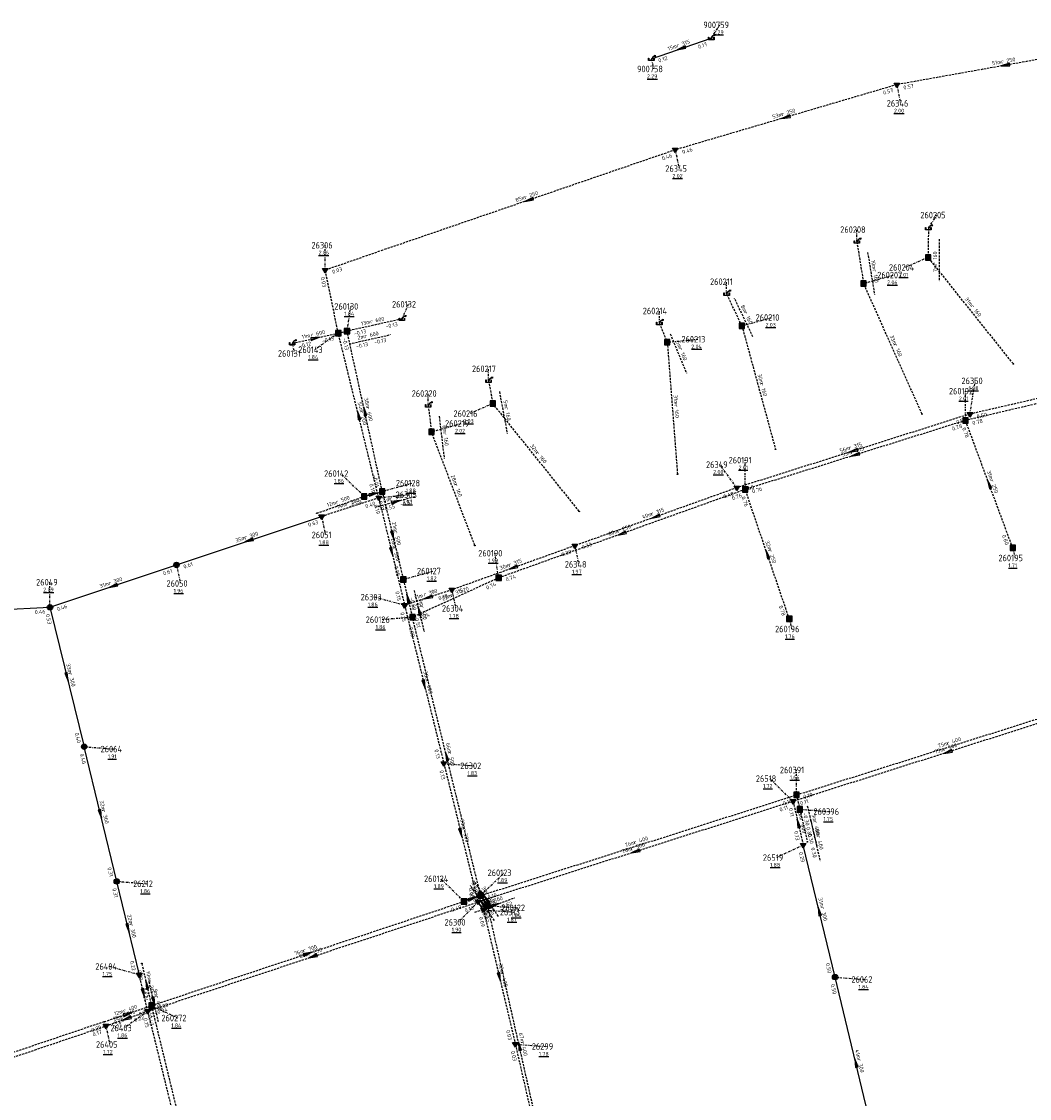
# Model space of a CAD drawing. Extents: x 188323 to 208361, y 565368 to 574910.
# Tile 186 of 256: x 202845 to 203078, y 570376 to 570625. Entities that reach past the tile are written whole.
import ezdxf

# ---------------------------------------------------------------- set-up
doc = ezdxf.new("R2010")
doc.units = 0
doc.linetypes.add('DASHDOT', pattern=[1, 0.5, -0.25, 0, -0.25])
doc.linetypes.add('DASHED', pattern=[0.75, 0.5, -0.25])
doc.layers.get('0').update_dxf_attribs({"linetype": 'CONTINUOUS'})
for name, color, linetype in [('RIO-AFM', 7, 'CONTINUOUS'), ('RIO-BOK', 7, 'CONTINUOUS'), ('RIO-DET', 7, 'CONTINUOUS'), ('RIO-KNP', 7, 'CONTINUOUS'), ('RIO-KNR', 7, 'CONTINUOUS'), ('RIO-LAG', 7, 'CONTINUOUS'), ('RIO-LAG_0B', 7, 'CONTINUOUS'), ('RIO-LAG_1B', 7, 'DASHED'), ('RIO-LAG_2B', 7, 'DASHED'), ('RIO-LEN', 7, 'CONTINUOUS'), ('RIO-MVD', 1, 'CONTINUOUS'), ('RIO-VRB', 6, 'DASHDOT'), ('RIO-VRH', 7, 'CONTINUOUS')]:
    doc.layers.add(name, color=color, linetype=linetype)
doc.styles.add('RIO-TXT', font='isocp.shx')

# ---------------------------------------------------------------- blocks, each defined once
blk = doc.blocks.new('L_VHR')
blk.add_lwpolyline([(-0.5, 0), (0.5, 0), (-0.5, 0.15), (-0.5, -0.15), (0.5, 0)])
blk = doc.blocks.new('K_IPR')
blk.add_lwpolyline([(-0.5, -0.5), (0.5, -0.5), (0.5, 0.5), (-0.5, 0.5)], close=True)
blk.add_solid([(-0.5, 0.5), (0.5, 0.5), (-0.5, -0.5), (0.5, -0.5)])
at = {"style": 'RIO-TXT', "flags": 1}
blk.add_attdef('KNOOPNAAM', (2, 2), '', height=1, dxfattribs=at)
blk = doc.blocks.new('K_FIC')
blk.add_circle((0, 0), 0.0625)
at = {"style": 'RIO-TXT', "flags": 1}
blk.add_attdef('KNOOPNAAM', (2, 2), '', height=1, dxfattribs=at)
blk = doc.blocks.new('K_UTB')
blk.add_lwpolyline([(0.5, 0.15), (0.5, -0.3), (-0.5, -0.3), (-0.5, 0.15), (-0.45, 0.15), (-0.45, -0.25), (0, -0.25), (0.45, -0.25), (0.45, 0.15)], close=True)
blk.add_lwpolyline([(0.85, 0.6), (0.55, 0.65), (0.614828, 0.459583), (0.850842, 0.598937)])
blk.add_arc((0.85, -0.25), 0.85, 90, 180)
at = {"style": 'RIO-TXT', "flags": 1}
blk.add_attdef('KNOOPNAAM', (2, 2), '', height=1, dxfattribs=at)
blk = doc.blocks.new('K_IPG')
blk.add_circle((0, 0), 0.5)
for points in [[(0, 0), (-0.5, 0), (-0.433013, 0.25)], [(0, 0), (-0.433013, -0.25), (-0.5, 0)], [(0, 0), (-0.433013, 0.25), (-0.25, 0.433013)], [(0, 0), (-0.25, -0.433013), (-0.433013, -0.25)], [(0, 0), (-0.25, 0.433013), (0, 0.5)], [(0, 0), (0, -0.5), (-0.25, -0.433013)], [(0, 0), (0, 0.5), (0.25, 0.433013)], [(0, 0), (0.25, 0.433013), (0.433013, 0.25)], [(0, 0), (0.433013, 0.25), (0.5, 0)], [(0, 0), (0.5, 0), (0.433013, -0.25)], [(0, 0), (0.433013, -0.25), (0.25, -0.433013)], [(0, 0), (0.25, -0.433013), (0, -0.5)]]:
    blk.add_solid(points)
at = {"style": 'RIO-TXT', "flags": 1}
blk.add_attdef('KNOOPNAAM', (2, 2), '', height=1, dxfattribs=at)
blk = doc.blocks.new('K_IPD')
blk.add_lwpolyline([(-0.496027, 0.307994), (0.503973, 0.307994), (0.003973, -0.558031)], close=True)
blk.add_solid([(-0.496027, 0.307994), (0.503973, 0.307994), (0.003973, -0.558031)])
at = {"style": 'RIO-TXT', "flags": 1}
blk.add_attdef('KNOOPNAAM', (2, 2), '', height=1, dxfattribs=at)
blk = doc.blocks.new('340_02______260122____260123_')
at = {"layer": 'RIO-LAG_1B'}
blk.add_line((0, 0), (-5.579, 8.083), dxfattribs=at)
at = {"layer": 'RIO-VRH', "xscale": 2, "yscale": 2, "zscale": 2, "rotation": 124.5979}
blk.add_blockref('L_VHR', (-2.7895, 4.0415), dxfattribs=at)
at = {"layer": 'RIO-AFM', "style": 'RIO-TXT'}
blk.add_text('r 400', height=0.9, rotation=304.5979, dxfattribs=at).set_placement((-2.9908, 5.2151))
at = {"layer": 'RIO-BOK', "style": 'RIO-TXT'}
for s, p in [('-0.52', (-5.9356, 6.1356)), ('-0.43', (-3.4801, 2.5801))]:
    blk.add_text(s, height=0.9, rotation=304.5979, dxfattribs=at).set_placement(p)
at = {"layer": 'RIO-LEN', "style": 'RIO-TXT'}
blk.add_text('3m', height=0.9, rotation=304.5979, dxfattribs=at).set_placement((-3.9114, 6.5481))
blk = doc.blocks.new('341_02______260124____260123_')
at = {"layer": 'RIO-LAG_1B'}
blk.add_line((0, 0), (9.231, 3.35), dxfattribs=at)
at = {"layer": 'RIO-VRH', "xscale": 2, "yscale": 2, "zscale": 2, "rotation": 19.9451}
blk.add_blockref('L_VHR', (4.6155, 1.675), dxfattribs=at)
at = {"layer": 'RIO-AFM', "style": 'RIO-TXT'}
blk.add_text('r 700', height=0.9, rotation=19.9451, dxfattribs=at).set_placement((3.4297, 1.7766))
at = {"layer": 'RIO-BOK', "style": 'RIO-TXT'}
for s, p in [('-0.49', (1.7934, -0.8385)), ('-0.52', (5.8543, 0.6353))]:
    blk.add_text(s, height=0.9, rotation=19.9451, dxfattribs=at).set_placement(p)
at = {"layer": 'RIO-LEN', "style": 'RIO-TXT'}
blk.add_text('4m', height=0.9, rotation=19.9451, dxfattribs=at).set_placement((1.9069, 1.224))
blk = doc.blocks.new('342_02______260127____260126_')
at = {"layer": 'RIO-LAG_1B'}
blk.add_line((0, 0), (2.305, -9.547), dxfattribs=at)
at = {"layer": 'RIO-VRH', "xscale": 2, "yscale": 2, "zscale": 2, "rotation": 463.5504}
blk.add_blockref('L_VHR', (1.1525, -4.7735), dxfattribs=at)
at = {"layer": 'RIO-AFM', "style": 'RIO-TXT'}
blk.add_text('r 500', height=0.9, rotation=283.5504, dxfattribs=at).set_placement((1.3854, -3.6061))
at = {"layer": 'RIO-BOK', "style": 'RIO-TXT'}
for s, p in [('-0.60', (-1.0322, -1.6894)), ('-0.51', (-0.0177, -5.8896))]:
    blk.add_text(s, height=0.9, rotation=283.5504, dxfattribs=at).set_placement(p)
at = {"layer": 'RIO-LEN', "style": 'RIO-TXT'}
blk.add_text('9m', height=0.9, rotation=283.5504, dxfattribs=at).set_placement((1.005, -2.0314))
blk = doc.blocks.new('343_02______260142____260128_')
at = {"layer": 'RIO-LAG_1B'}
blk.add_line((0, 0), (9.483, 2.553), dxfattribs=at)
at = {"layer": 'RIO-VRH', "xscale": 2, "yscale": 2, "zscale": 2, "rotation": 15.067}
blk.add_blockref('L_VHR', (4.7415, 1.2765), dxfattribs=at)
at = {"layer": 'RIO-AFM', "style": 'RIO-TXT'}
blk.add_text('r 500', height=0.9, rotation=15.067, dxfattribs=at).set_placement((3.5684, 1.4785))
at = {"layer": 'RIO-BOK', "style": 'RIO-TXT'}
for s, p in [('-0.55', (1.7156, -0.988)), ('-0.57', (5.8871, 0.1351))]:
    blk.add_text(s, height=0.9, rotation=15.067, dxfattribs=at).set_placement(p)
at = {"layer": 'RIO-LEN', "style": 'RIO-TXT'}
blk.add_text('4m', height=0.9, rotation=15.067, dxfattribs=at).set_placement((2.0041, 1.0574))
blk = doc.blocks.new('344_02______260143____260130_')
at = {"layer": 'RIO-LAG_1B'}
blk.add_line((0, 0), (9.586, 2.135), dxfattribs=at)
at = {"layer": 'RIO-AFM', "style": 'RIO-TXT'}
blk.add_text('r 600', height=0.9, rotation=12.5576, dxfattribs=at).set_placement((3.6297, 1.3209))
at = {"layer": 'RIO-BOK', "style": 'RIO-TXT'}
for p in [(1.6707, -1.0621), (5.8873, -0.1228)]:
    blk.add_text('-0.13', height=0.9, rotation=12.5576, dxfattribs=at).set_placement(p)
at = {"layer": 'RIO-LEN', "style": 'RIO-TXT'}
blk.add_text('2m', height=0.9, rotation=12.5576, dxfattribs=at).set_placement((2.0485, 0.9686))
blk = doc.blocks.new('353_02______260205____260204_')
at = {"layer": 'RIO-LAG_1B'}
blk.add_line((0, 0), (-0.012, -9.821), dxfattribs=at)
at = {"layer": 'RIO-AFM', "style": 'RIO-TXT'}
blk.add_text('r 160', height=0.9, rotation=449.9053, dxfattribs=at).set_placement((-0.5087, -5.99))
at = {"layer": 'RIO-LEN', "style": 'RIO-TXT'}
blk.add_text('7m', height=0.9, rotation=449.9053, dxfattribs=at).set_placement((-0.5101, -7.61))
blk = doc.blocks.new('354_02______260208____260207_')
at = {"layer": 'RIO-LAG_1B'}
blk.add_line((0, 0), (1.583, -9.693), dxfattribs=at)
at = {"layer": 'RIO-AFM', "style": 'RIO-TXT'}
blk.add_text('r 160', height=0.9, rotation=279.2489, dxfattribs=at).set_placement((1.1545, -3.9663))
at = {"layer": 'RIO-LEN', "style": 'RIO-TXT'}
blk.add_text('10m', height=0.9, rotation=279.2489, dxfattribs=at).set_placement((0.8063, -1.8346))
blk = doc.blocks.new('355_02______260210____260211_')
at = {"layer": 'RIO-LAG_1B'}
blk.add_line((0, 0), (-4.237, 8.86), dxfattribs=at)
at = {"layer": 'RIO-AFM', "style": 'RIO-TXT'}
blk.add_text('r 160', height=0.9, rotation=295.5418, dxfattribs=at).set_placement((-2.1328, 5.6209))
at = {"layer": 'RIO-LEN', "style": 'RIO-TXT'}
blk.add_text('8m', height=0.9, rotation=295.5418, dxfattribs=at).set_placement((-2.832, 7.0822))
blk = doc.blocks.new('356_02______260214____260213_')
at = {"layer": 'RIO-LAG_1B'}
blk.add_line((0, 0), (3.758, -9.074), dxfattribs=at)
at = {"layer": 'RIO-AFM', "style": 'RIO-TXT'}
blk.add_text('r 160', height=0.9, rotation=292.4711, dxfattribs=at).set_placement((1.9279, -3.3476))
at = {"layer": 'RIO-LEN', "style": 'RIO-TXT'}
blk.add_text('5m', height=0.9, rotation=292.4711, dxfattribs=at).set_placement((1.3079, -1.851))
blk = doc.blocks.new('357_02______260217____260216_')
at = {"layer": 'RIO-LAG_1B'}
blk.add_line((0, 0), (1.814, -9.652), dxfattribs=at)
at = {"layer": 'RIO-AFM', "style": 'RIO-TXT'}
blk.add_text('r 160', height=0.9, rotation=280.621, dxfattribs=at).set_placement((1.1992, -3.6717))
at = {"layer": 'RIO-LEN', "style": 'RIO-TXT'}
blk.add_text('5m', height=0.9, rotation=280.621, dxfattribs=at).set_placement((0.8998, -2.0796))
blk = doc.blocks.new('358_02______260220____260219_')
at = {"layer": 'RIO-LAG_1B'}
blk.add_line((0, 0), (1.182, -9.75), dxfattribs=at)
at = {"layer": 'RIO-AFM', "style": 'RIO-TXT'}
blk.add_text('r 160', height=0.9, rotation=276.8885, dxfattribs=at).set_placement((0.9576, -3.7425))
at = {"layer": 'RIO-LEN', "style": 'RIO-TXT'}
blk.add_text('6m', height=0.9, rotation=276.8885, dxfattribs=at).set_placement((0.7626, -2.1343))
blk = doc.blocks.new('384_02______260391____260396_')
at = {"layer": 'RIO-LAG_1B'}
blk.add_line((0, 0), (2.265, -9.557), dxfattribs=at)
at = {"layer": 'RIO-AFM', "style": 'RIO-TXT'}
blk.add_text('r 400', height=0.9, rotation=283.3063, dxfattribs=at).set_placement((1.37, -3.612))
at = {"layer": 'RIO-BOK', "style": 'RIO-TXT'}
for p in [(-1.0394, -1.6849), (-0.0428, -5.8894)]:
    blk.add_text('-0.30', height=0.9, rotation=283.3063, dxfattribs=at).set_placement(p)
at = {"layer": 'RIO-LEN', "style": 'RIO-TXT'}
blk.add_text('3m', height=0.9, rotation=283.3063, dxfattribs=at).set_placement((0.9964, -2.0357))
blk = doc.blocks.new('387_02______260396____260397_')
at = {"layer": 'RIO-LAG_1B'}
blk.add_line((0, 0), (2.205, -9.571), dxfattribs=at)
at = {"layer": 'RIO-AFM', "style": 'RIO-TXT'}
blk.add_text('r 400', height=0.9, rotation=282.9468, dxfattribs=at).set_placement((1.3473, -3.6205))
at = {"layer": 'RIO-BOK', "style": 'RIO-TXT'}
for p in [(-1.05, -1.6784), (0.0415, -6.4153)]:
    blk.add_text('0.30', height=0.9, rotation=282.9468, dxfattribs=at).set_placement(p)
at = {"layer": 'RIO-LEN', "style": 'RIO-TXT'}
blk.add_text('8m', height=0.9, rotation=282.9468, dxfattribs=at).set_placement((0.9836, -2.0419))
blk = doc.blocks.new('412_02______26313_____26300_')
at = {"layer": 'RIO-LAG_2B'}
blk.add_line((0, 0), (-5.552, 8.101), dxfattribs=at)
at = {"layer": 'RIO-VRH', "xscale": 2, "yscale": 2, "zscale": 2, "rotation": 124.4083}
blk.add_blockref('L_VHR', (-2.776, 4.0505), dxfattribs=at)
at = {"layer": 'RIO-AFM', "style": 'RIO-TXT'}
blk.add_text('r 400', height=0.9, rotation=304.4083, dxfattribs=at).set_placement((-2.9736, 5.225))
at = {"layer": 'RIO-BOK', "style": 'RIO-TXT'}
for s, p in [('0.08', (-5.915, 6.1548)), ('0.09', (-3.1665, 2.1466))]:
    blk.add_text(s, height=0.9, rotation=304.4083, dxfattribs=at).set_placement(p)
at = {"layer": 'RIO-LEN', "style": 'RIO-TXT'}
blk.add_text('2m', height=0.9, rotation=304.4083, dxfattribs=at).set_placement((-3.8898, 6.561))
blk = doc.blocks.new('424_02______26403_____26404_')
at = {"layer": 'RIO-LAG_2B'}
blk.add_line((0, 0), (-2.2, 9.571), dxfattribs=at)
at = {"layer": 'RIO-VRH', "xscale": 2, "yscale": 2, "zscale": 2, "rotation": 282.9327}
blk.add_blockref('L_VHR', (-1.1, 4.7855), dxfattribs=at)
at = {"layer": 'RIO-AFM', "style": 'RIO-TXT'}
blk.add_text('r 400', height=0.9, rotation=282.9327, dxfattribs=at).set_placement((-0.8537, 5.9506))
at = {"layer": 'RIO-BOK', "style": 'RIO-TXT'}
for s, p in [('0.24', (-3.2504, 7.8929)), ('0.22', (-2.1603, 3.1567))]:
    blk.add_text(s, height=0.9, rotation=282.9327, dxfattribs=at).set_placement(p)
at = {"layer": 'RIO-LEN', "style": 'RIO-TXT'}
blk.add_text('9m', height=0.9, rotation=282.9327, dxfattribs=at).set_placement((-1.217, 7.5294))

msp = doc.modelspace()

# ---------------------------------------------------------------- linework, layer by layer
at = {"layer": 'RIO-LAG'}
msp.add_line((202990.304, 570616.192), (203004.144, 570620.992), dxfattribs=at)
at = {"layer": 'RIO-LAG_0B'}
for p, q in [((202880.704, 570499.392), (202914.208, 570510.592)), ((202851.504, 570489.6), (202880.704, 570499.392)), ((202820, 570488), (202851.504, 570489.6)), ((202851.504, 570489.6), (202859.392, 570457.408)), ((202866.912, 570426.304), (202859.392, 570457.408)), ((203032.704, 570404.224), (203025.36, 570434.688)), ((202872.128, 570404.736), (202866.912, 570426.304)), ((203042.304, 570364.608), (203032.704, 570404.224))]:
    msp.add_line(p, q, dxfattribs=at)
at = {"layer": 'RIO-LAG_1B'}
for p, q in [((203054.24, 570577.088), (203054.224, 570570.368)), ((203037.728, 570574.016), (203039.296, 570564.352)), ((203073.856, 570545.792), (203054.224, 570570.368)), ((203052.784, 570534.208), (203039.296, 570564.352)), ((203011.216, 570554.56), (203007.68, 570561.984)), ((202932.736, 570556.16), (202920.064, 570553.344)), ((202992.144, 570555.2), (202993.984, 570550.784)), ((202907.408, 570550.528), (202918.048, 570552.896)), ((202918.048, 570552.896), (202920.064, 570553.344)), ((202928.192, 570516.352), (202920.064, 570553.344)), ((203011.216, 570554.56), (203018.96, 570526.08)), ((202993.984, 570550.784), (202996.336, 570520.32)), ((202952.736, 570541.888), (202953.712, 570536.64)), ((203099.488, 570541.312), (203062.816, 570532.736)), ((202938.816, 570536.192), (202939.536, 570530.112)), ((202973.664, 570511.744), (202953.712, 570536.64)), ((203062.816, 570532.736), (203011.968, 570516.8)), ((203073.712, 570503.296), (203062.816, 570532.736)), ((202949.568, 570503.872), (202939.536, 570530.112)), ((202924.032, 570515.2), (202928.192, 570516.352)), ((202928.192, 570516.352), (202933.056, 570496)), ((203011.968, 570516.8), (202955.056, 570496.384)), ((203022.144, 570486.912), (203011.968, 570516.8)), ((202913.104, 570511.296), (202924.032, 570515.2)), ((202933.056, 570496), (202935.168, 570487.296)), ((202955.056, 570496.384), (202935.168, 570487.296)), ((202950.912, 570423.04), (202935.168, 570487.296)), ((203023.808, 570446.272), (203095.392, 570468.864)), ((202950.912, 570423.04), (203023.808, 570446.272)), ((203023.808, 570446.272), (203024.576, 570442.944)), ((203024.576, 570442.944), (203026.304, 570435.456)), ((202874.912, 570397.632), (202947.072, 570421.696)), ((202947.072, 570421.696), (202950.912, 570423.04)), ((202952.512, 570420.736), (202950.912, 570423.04)), ((202967.136, 570355.84), (202952.512, 570420.736)), ((202872.704, 570407.36), (202874.912, 570397.632)), ((202864.032, 570393.92), (202874.912, 570397.632)), ((202874.912, 570397.632), (202892.016, 570327.168)), ((202864.032, 570393.92), (202814.976, 570377.344))]:
    msp.add_line(p, q, dxfattribs=at)
at = {"layer": 'RIO-LAG_2B'}
for p, q in [((203097.088, 570619.2), (203046.944, 570610.24)), ((203046.944, 570610.24), (202995.824, 570595.2)), ((203100.784, 570542.656), (203063.84, 570534.208)), ((203063.84, 570534.208), (203010.016, 570517.184)), ((203010.016, 570517.184), (202972.624, 570503.808)), ((202914.208, 570510.592), (202927.376, 570514.88)), ((202927.376, 570514.88), (202933.36, 570490.048)), ((202972.624, 570503.808), (202944.272, 570493.632)), ((202944.272, 570493.632), (202933.36, 570490.048)), ((202933.36, 570490.048), (202942.416, 570453.568)), ((203094.464, 570467.52), (203023.024, 570444.8)), ((202942.416, 570453.568), (202950.304, 570421.568)), ((203023.024, 570444.8), (202950.304, 570421.568)), ((203023.024, 570444.8), (203025.36, 570434.688)), ((202874.048, 570396.352), (202950.304, 570421.568)), ((202951.552, 570419.776), (202950.304, 570421.568)), ((202951.552, 570419.776), (202958.912, 570388.736)), ((202874.048, 570396.352), (202872.128, 570404.736)), ((202864.432, 570392.96), (202874.048, 570396.352)), ((202874.048, 570396.352), (202891.424, 570325.504)), ((202815.984, 570376.576), (202864.432, 570392.96)), ((202958.912, 570388.736), (202968.336, 570347.392))]:
    msp.add_line(p, q, dxfattribs=at)
for points in [[(202995.824, 570595.2), (202928.304, 570572.032), (202915.04, 570567.424)], [(202927.376, 570514.88), (202918.048, 570552.896), (202915.04, 570567.424)]]:
    msp.add_lwpolyline(points, dxfattribs=at)
at = {"layer": 'RIO-VRB'}
for p, q in [((203004.15, 570620.99), (203006.1264, 570624.0458)), ((202990.3, 570616.2), (202990.8335, 570613.8716)), ((203046.94, 570610.24), (203047.8206, 570605.942)), ((202995.83, 570595.18), (202996.7106, 570590.882)), ((203054.24, 570577.09), (203056.2164, 570580.1458)), ((203037.73, 570574.02), (203037.7297, 570576.795)), ((202915.04, 570567.4), (202915.0392, 570573.175)), ((203054.23, 570570.4), (203048.97, 570568.0606)), ((203039.3, 570564.37), (203046.2675, 570566.2987)), ((203007.68, 570561.99), (203007.6797, 570564.765)), ((202920.07, 570553.36), (202920.9506, 570559.058)), ((202932.74, 570556.19), (202934.2772, 570559.5532)), ((202992.15, 570555.23), (202992.1497, 570558.005)), ((203011.22, 570554.58), (203018.1875, 570556.5087)), ((202918.05, 570552.91), (202912.632, 570549.0602)), ((202907.41, 570550.52), (202907.9435, 570548.1916)), ((202993.99, 570550.78), (203001.065, 570551.48)), ((202952.73, 570541.88), (202952.7297, 570544.655)), ((203063.84, 570534.21), (203065.0676, 570541.8777)), ((202938.81, 570536.17), (202938.8097, 570538.945)), ((203062.82, 570532.72), (203062.819, 570539.495)), ((202953.71, 570536.65), (202948.45, 570534.3106)), ((202939.54, 570530.12), (202946.5075, 570532.0487)), ((203011.96, 570516.78), (203011.959, 570523.555)), ((202924.03, 570515.22), (202918.6091, 570520.4664)), ((203010.02, 570517.18), (203006.114, 570522.5328)), ((202928.19, 570516.34), (202935.1575, 570518.2687)), ((202927.38, 570514.89), (202934.455, 570515.59)), ((202914.2, 570510.6), (202915.0806, 570506.302)), ((202972.63, 570503.81), (202973.5106, 570499.512)), ((203073.71, 570503.31), (203074.2435, 570500.9816)), ((202955.06, 570496.38), (202954.1779, 570502.0777)), ((202880.7, 570499.4), (202881.5806, 570495.102)), ((202933.06, 570496.03), (202940.0275, 570497.9587)), ((202851.5, 570489.6), (202851.4992, 570495.375)), ((202944.27, 570493.63), (202945.1506, 570489.332)), ((202933.36, 570490.02), (202926.3921, 570491.9465)), ((202935.17, 570487.27), (202928.2029, 570486.7391)), ((203022.15, 570486.91), (203022.6835, 570484.5816)), ((202859.4, 570457.4), (202866.3675, 570456.8713)), ((202942.42, 570453.54), (202949.3875, 570453.0113)), ((203023.8, 570446.26), (203023.7992, 570452.035)), ((203023.03, 570444.8), (203017.6091, 570450.0464)), ((203024.58, 570442.96), (203031.5475, 570442.4313)), ((203025.36, 570434.66), (203019.2342, 570431.8202)), ((202950.91, 570423.07), (202956.3294, 570428.3181)), ((202866.92, 570426.31), (202873.8875, 570425.7813)), ((202947.08, 570421.68), (202941.6591, 570426.9264)), ((202950.3, 570421.59), (202945.7545, 570416.8684)), ((202951.56, 570419.75), (202958.5275, 570419.2213)), ((202952.51, 570420.75), (202959.4775, 570420.2213)), ((202872.12, 570404.74), (202865.1521, 570406.6665)), ((203032.7, 570404.2), (203039.6675, 570403.6713)), ((202874.05, 570396.33), (202868.632, 570392.4802)), ((202874.92, 570397.61), (202881.0469, 570394.7722)), ((202864.43, 570392.96), (202865.3106, 570388.662)), ((202958.92, 570388.74), (202965.8875, 570388.2113))]:
    msp.add_line(p, q, dxfattribs=at)

# ---------------------------------------------------------------- block references
at = {"layer": 'RIO-DET'}
for name, p in [('353_02______260205____260204_', (203056.736, 570574.592)), ('354_02______260208____260207_', (203040.224, 570571.52)), ('355_02______260210____260211_', (203013.728, 570552.064)), ('344_02______260143____260130_', (202920.544, 570550.4)), ('356_02______260214____260213_', (202994.656, 570552.704)), ('357_02______260217____260216_', (202955.232, 570539.392)), ('358_02______260220____260219_', (202941.312, 570533.696)), ('343_02______260142____260128_', (202926.528, 570512.704)), ('342_02______260127____260126_', (202935.552, 570493.504)), ('384_02______260391____260396_', (203026.304, 570443.776)), ('387_02______260396____260397_', (203027.072, 570440.448)), ('340_02______260122____260123_', (202955.008, 570418.24)), ('412_02______26313_____26300_', (202954.064, 570417.28)), ('341_02______260124____260123_', (202949.584, 570419.2)), ('424_02______26403_____26404_', (202876.544, 570393.856))]:
    msp.add_blockref(name, p, dxfattribs=at)
at = {"layer": 'RIO-KNP', "xscale": 1.25, "yscale": 1.25, "zscale": 1.25}
for name, p in [('K_UTB', (203004.144, 570620.992)), ('K_UTB', (202990.304, 570616.192)), ('K_IPD', (203046.944, 570610.24)), ('K_IPD', (202995.824, 570595.2)), ('K_UTB', (203054.24, 570577.088)), ('K_UTB', (203037.728, 570574.016)), ('K_IPR', (203054.224, 570570.368)), ('K_IPD', (202915.04, 570567.424)), ('K_UTB', (203007.68, 570561.984)), ('K_IPR', (203039.296, 570564.352)), ('K_UTB', (202932.736, 570556.16)), ('K_UTB', (202992.144, 570555.2)), ('K_IPR', (203011.216, 570554.56)), ('K_IPR', (202918.048, 570552.896)), ('K_IPR', (202920.064, 570553.344)), ('K_UTB', (202907.408, 570550.528)), ('K_IPR', (202993.984, 570550.784)), ('K_FIC', (203073.856, 570545.792)), ('K_UTB', (202952.736, 570541.888)), ('K_UTB', (202938.816, 570536.192)), ('K_IPR', (202953.712, 570536.64)), ('K_FIC', (203052.784, 570534.208)), ('K_IPR', (203062.816, 570532.736)), ('K_IPD', (203063.84, 570534.208)), ('K_IPR', (202939.536, 570530.112)), ('K_FIC', (203018.96, 570526.08)), ('K_FIC', (202996.336, 570520.32)), ('K_IPR', (202924.032, 570515.2)), ('K_IPR', (202928.192, 570516.352)), ('K_IPD', (203010.016, 570517.184)), ('K_IPR', (203011.968, 570516.8)), ('K_IPD', (202927.376, 570514.88)), ('K_FIC', (202913.104, 570511.296)), ('K_IPD', (202914.208, 570510.592)), ('K_FIC', (202973.664, 570511.744)), ('K_FIC', (202949.568, 570503.872)), ('K_IPD', (202972.624, 570503.808)), ('K_IPR', (203073.712, 570503.296)), ('K_IPG', (202880.704, 570499.392)), ('K_IPR', (202933.056, 570496)), ('K_IPR', (202955.056, 570496.384)), ('K_IPD', (202944.272, 570493.632)), ('K_IPD', (202933.36, 570490.048)), ('K_IPG', (202851.504, 570489.6)), ('K_IPR', (202935.168, 570487.296)), ('K_IPR', (203022.144, 570486.912)), ('K_IPG', (202859.392, 570457.408)), ('K_IPD', (202942.416, 570453.568)), ('K_IPR', (203023.808, 570446.272)), ('K_IPD', (203023.024, 570444.8)), ('K_IPR', (203024.576, 570442.944)), ('K_IPD', (203025.36, 570434.688)), ('K_FIC', (203026.304, 570435.456)), ('K_IPG', (202866.912, 570426.304)), ('K_IPR', (202950.912, 570423.04)), ('K_IPR', (202947.072, 570421.696)), ('K_IPD', (202950.304, 570421.568)), ('K_IPR', (202952.512, 570420.736)), ('K_IPD', (202951.552, 570419.776)), ('K_FIC', (202872.704, 570407.36)), ('K_IPD', (202872.128, 570404.736)), ('K_IPG', (203032.704, 570404.224)), ('K_IPD', (202874.048, 570396.352)), ('K_IPR', (202874.912, 570397.632)), ('K_FIC', (202864.032, 570393.92)), ('K_IPD', (202864.432, 570392.96)), ('K_IPD', (202958.912, 570388.736))]:
    msp.add_blockref(name, p, dxfattribs=at)
at = {"layer": 'RIO-VRH'}
for p, xscale, yscale, zscale, rotation in [((202997.225, 570618.595), 2, 2, 2, 199.0759), ((203072.015, 570614.735), 2, 2, 2, 190.162), ((203021.385, 570602.71), 2, 2, 2, 196.4164), ((202962.065, 570583.59), 2, 2, 2, 198.9431), ((202912.73, 570551.715), 2, 2, 2, 12.6586), ((202924.13, 570534.85), 2, 2, 2, 102.3792), ((202922.715, 570533.9), 2, 2, 2, 103.7955), ((203036.93, 570525.695), 2, 2, 2, 197.5569), ((203037.39, 570524.75), 2, 2, 2, 197.3997), ((203068.265, 570518.015), 2, 2, 2, 110.3257), ((202926.11, 570515.78), 2, 2, 2, 15.067), ((202991.325, 570510.495), 2, 2, 2, 199.6742), ((202897.45, 570505), 2, 2, 2, 198.4844), ((202930.625, 570506.185), 2, 2, 2, 283.4917), ((202983.51, 570506.58), 2, 2, 2, 199.722), ((202930.37, 570502.455), 2, 2, 2, 283.5278), ((203017.055, 570501.845), 2, 2, 2, 108.844), ((202958.45, 570498.72), 2, 2, 2, 199.7439), ((202866.1, 570494.5), 2, 2, 2, 198.5507), ((202934.115, 570491.65), 2, 2, 2, 463.5504), ((202938.815, 570491.825), 2, 2, 2, 198.307), ((202855.45, 570473.5), 2, 2, 2, 283.7924), ((202937.89, 570471.78), 2, 2, 2, 283.9552), ((202943.04, 570455.17), 2, 2, 2, 103.7832), ((203058.745, 570456.15), 2, 2, 2, 197.6281), ((202863.16, 570441.855), 2, 2, 2, 283.6052), ((203024.195, 570439.73), 2, 2, 2, 462.9487), ((202946.36, 570437.565), 2, 2, 2, 283.8623), ((202986.665, 570433.195), 2, 2, 2, 197.6974), ((202948.995, 570422.375), 2, 2, 2, 19.9451), ((202950.93, 570420.67), 0.979, 0.979, 0.979, 124.4083), ((202951.71, 570421.91), 1.567, 1.567, 1.567, 124.5979), ((203029.03, 570419.43), 2, 2, 2, 103.5561), ((202869.52, 570415.525), 2, 2, 2, 283.5617), ((202911, 570409.645), 2, 2, 2, 18.445), ((202912.175, 570408.96), 2, 2, 2, 198.3271), ((202873.815, 570402.485), 2, 2, 2, 462.779), ((202955.24, 570404.245), 2, 2, 2, 283.3594), ((202873.085, 570400.535), 2, 2, 2, 282.9327), ((202869.475, 570395.765), 2, 2, 2, 18.7167), ((202869.24, 570394.645), 2, 2, 2, 199.304), ((202959.825, 570388.295), 2, 2, 2, 102.7094), ((203037.5, 570384.4), 2, 2, 2, 103.6347)]:
    msp.add_blockref('L_VHR', p, dxfattribs=dict(at, xscale=xscale, yscale=yscale, zscale=zscale, rotation=rotation))

# ---------------------------------------------------------------- texts
at = {"layer": 'RIO-AFM', "style": 'RIO-TXT'}
for s, rotation, p in [('r 315', 19.0759, (202996.2957, 570618.8027)), ('r 250', 370.162, (203071.1263, 570615.0995)), ('r 250', 376.4164, (203020.4616, 570602.9762)), ('r 250', 378.9431, (202961.1289, 570583.8207)), ('r 160', 308.5457, (203063.9335, 570559.0363)), ('r 600', 372.5898, (202925.5044, 570555.0898)), ('r 600', 12.6586, (202911.8301, 570552.0253)), ('r 160', 294.0977, (203046.1797, 570550.2331)), ('r 160', 285.1913, (203015.3688, 570541.2355)), ('r 600', 282.3792, (202924.456, 570535.751)), ('r 160', 274.4059, (202995.6055, 570536.4123)), ('r 200', 283.7955, (202923.019, 570534.8089)), ('r 160', 308.6958, (202963.5762, 570525.146)), ('r 315', 377.5569, (203036.0014, 570525.9438)), ('r 315', 377.3997, (203036.4622, 570525.0004)), ('r 160', 290.9068, (202944.7359, 570517.9383)), ('r 250', 290.3257, (203068.4613, 570518.9519)), ('r 500', 19.8377, (202917.6384, 570513.4454)), ('r 300', 18.0279, (202919.8648, 570512.9697)), ('r 315', 379.6742, (202990.3894, 570510.7043)), ('r 250', 379.722, (202982.5721, 570506.7947)), ('r 300', 18.4844, (202896.523, 570505.2173)), ('r 500', 283.4917, (202930.9281, 570507.0913)), ('r 300', 283.5278, (202930.674, 570503.3619)), ('r 250', 288.844, (203017.2755, 570502.7765)), ('r 315', 379.7439, (202957.5151, 570498.9252)), ('r 300', 18.5507, (202865.1728, 570494.7162)), ('r 300', 378.307, (202937.8874, 570492.048)), ('r 315', 384.6062, (202944.1675, 570491.948)), ('r 300', 283.7924, (202855.7521, 570474.4089)), ('r 300', 283.9552, (202938.191, 570472.6897)), ('r 400', 17.5257, (203058.6718, 570457.7978)), ('r 500', 283.7833, (202943.3525, 570456.081)), ('r 500', 377.6281, (203057.8142, 570456.4032)), ('r 300', 283.6052, (202863.4648, 570442.7626)), ('r 300', 283.8623, (202946.661, 570438.474)), ('r 400', 282.9487, (203024.5035, 570440.6324)), ('r 400', 17.6467, (202986.4316, 570434.8959)), ('r 500', 377.6974, (202985.7336, 570433.4475)), ('r 300', 283.5561, (203029.3353, 570420.3375)), ('r 300', 283.5617, (202869.8224, 570416.4318)), ('r 700', 18.445, (202910.0732, 570409.8629)), ('r 250', 18.3271, (202911.2489, 570409.1799)), ('r 315', 282.779, (202874.1261, 570403.3865)), ('r 400', 283.3594, (202955.5487, 570405.1512)), ('r 315', 19.304, (202868.3102, 570394.8491)), ('r 400', 18.7167, (202868.5474, 570395.9786)), ('r 400', 282.7094, (202960.1546, 570389.2)), ('r 300', 283.6347, (203037.8071, 570385.3082))]:
    msp.add_text(s, height=0.9, rotation=rotation, dxfattribs=at).set_placement(p)
at = {"layer": 'RIO-BOK', "style": 'RIO-TXT'}
for s, rotation, p in [('0.17', 19.0759, (203001.242, 570618.5029)), ('0.12', 19.0759, (202992.0805, 570615.3344)), ('0.57', 370.162, (203048.5656, 570609.11)), ('0.57', 376.4164, (203043.912, 570607.9211)), ('0.46', 376.4164, (202997.569, 570594.2338)), ('0.46', 378.9431, (202992.9035, 570592.7407)), ('0.03', 379.1301, (202916.8219, 570566.5372)), ('0.03', 281.743, (202913.955, 570565.744)), ('-0.13', 372.5898, (202929.043, 570553.9355)), ('-0.13', 372.5898, (202921.742, 570552.2999)), ('-0.12', 12.6586, (202909.0826, 570549.4608)), ('-0.13', 12.6586, (202914.3562, 570550.6454)), ('-0.13', 282.3792, (202919.0035, 570551.6921)), ('0.50', 377.5569, (203060.8586, 570531.8334)), ('0.78', 373.1678, (203064.5026, 570531.6768)), ('0.50', 372.8947, (203065.5176, 570533.1588)), ('0.78', 377.3997, (203059.8325, 570530.3496)), ('0.78', 290.3257, (203061.9943, 570530.9207)), ('0.19', 283.7955, (202925.194, 570518.0185)), ('-0.01', 282.3792, (202925.9651, 570520.0489)), ('0.40', 377.5569, (203011.7775, 570516.2686)), ('0.40', 379.6742, (203007.1316, 570514.6847)), ('0.76', 379.722, (203009.0694, 570514.2947)), ('0.76', 377.3997, (203013.715, 570515.8638)), ('-0.59', 19.8377, (202920.6482, 570512.5115)), ('0.40', 18.0279, (202924.4273, 570512.4566)), ('0.19', 283.5278, (202926.3471, 570513.2011)), ('-0.01', 283.4917, (202927.1561, 570514.6517)), ('0.76', 288.844, (203011.0881, 570515.0026)), ('0.63', 18.4844, (202911.2668, 570508.1432)), ('0.80', 290.3257, (203071.1775, 570506.1683)), ('0.30', 379.7439, (202969.7465, 570501.3054)), ('0.30', 379.6742, (202974.42, 570502.9642)), ('0.61', 18.5507, (202877.7696, 570496.9398)), ('0.61', 18.4844, (202882.4715, 570498.5161)), ('-0.05', 283.4917, (202930.7529, 570499.6931)), ('0.74', 379.722, (202956.8507, 570495.5357)), ('0.15', 283.5278, (202931.18, 570493.1575)), ('0.20', 379.7439, (202946.061, 570492.7864)), ('0.74', 384.6062, (202952.4021, 570493.6355)), ('0.15', 378.307, (202935.1293, 570489.1317)), ('0.18', 378.307, (202941.3284, 570491.1873)), ('0.46', 2.9075, (202848.0148, 570488.0212)), ('0.53', 283.7924, (202850.4749, 570487.9063)), ('0.46', 18.5507, (202853.2725, 570488.7181)), ('0.15', 283.9552, (202932.3397, 570488.3234)), ('0.74', 384.6062, (202937.0261, 570486.5812)), ('0.78', 288.844, (203019.6925, 570489.8327)), ('-0.09', 283.7833, (202934.1447, 570485.5765)), ('0.40', 283.7924, (202857.2102, 570460.5286)), ('0.40', 283.6052, (202858.3694, 570455.7097)), ('0.13', 283.9552, (202940.2242, 570456.6624)), ('0.13', 283.8623, (202941.397, 570451.8451)), ('0.10', 17.5257, (203025.5564, 570445.3466)), ('0.11', 377.6974, (203020.0501, 570442.4279)), ('0.10', 17.6467, (203020.8317, 570443.8465)), ('0.11', 282.9487, (203021.9801, 570443.1216)), ('0.11', 377.6281, (203024.7886, 570443.8908)), ('0.13', 282.9487, (203023.2026, 570437.8166)), ('0.29', 283.5561, (203024.328, 570432.9705)), ('0.31', 283.6052, (202864.7398, 570429.4452)), ('-0.02', 283.7833, (202948.6122, 570426.7278)), ('0.31', 283.5617, (202865.8881, 570424.6204)), ('0.08', 283.8623, (202948.1064, 570424.7154)), ('0.10', 17.6467, (202952.6683, 570422.1603)), ('0.08', 377.6974, (202952.0597, 570420.6829)), ('-0.49', 18.445, (202943.6329, 570419.0543)), ('0.10', 18.3271, (202947.3605, 570419.1414)), ('0.47', 282.7094, (202951.4531, 570419.076)), ('0.09', 283.3594, (202950.5222, 570418.0641)), ('0.22', 283.5617, (202869.9361, 570407.8758)), ('0.50', 283.5561, (203030.522, 570407.3373)), ('0.00', 282.779, (202871.6551, 570405.6847)), ('0.50', 283.6347, (203031.6703, 570402.5091)), ('0.01', 282.779, (202872.7717, 570400.773)), ('-0.22', 18.7167, (202871.4858, 570394.9681)), ('-0.42', 283.651, (202873.8908, 570395.9188)), ('-0.04', 18.3271, (202875.819, 570395.4412)), ('0.00', 18.445, (202876.6908, 570396.7249)), ('-0.20', 18.7167, (202865.805, 570393.0433)), ('0.17', 19.304, (202866.2139, 570392.1015)), ('0.22', 19.304, (202871.1527, 570393.8316)), ('0.15', 283.7906, (202873.0249, 570394.6363)), ('-0.20', 378.6395, (202860.5833, 570391.3116)), ('0.17', 18.6599, (202861.5048, 570390.4944)), ('0.03', 283.3594, (202956.7533, 570391.8844)), ('0.03', 282.8354, (202957.8668, 570387.0637))]:
    msp.add_text(s, height=0.9, rotation=rotation, dxfattribs=at).set_placement(p)
at = {"layer": 'RIO-KNR', "style": 'RIO-TXT'}
for s, p in [('900759', (203002.3014, 570623.2958)), ('900758', (202987.0085, 570613.1216)), ('26346', (203044.6331, 570605.192)), ('26345', (202993.5231, 570590.132)), ('260205', (203052.3914, 570579.3958)), ('260208', (203033.9047, 570576.045)), ('26306', (202911.8517, 570572.425)), ('260204', (203045.145, 570567.3106)), ('260211', (203003.8547, 570564.015)), ('260207', (203042.4425, 570565.5487)), ('260132', (202930.4522, 570558.8032)), ('260130', (202917.1256, 570558.308)), ('260214', (202988.3247, 570557.255)), ('260210', (203014.3625, 570555.7587)), ('260213', (202997.24, 570550.73)), ('260131', (202904.1185, 570547.4416)), ('260143', (202908.807, 570548.3102)), ('260217', (202948.9047, 570543.905)), ('26350', (203061.8801, 570541.1277)), ('260192', (203058.994, 570538.745)), ('260220', (202934.9847, 570538.195)), ('260219', (202942.6825, 570531.2987)), ('260216', (202944.625, 570533.5606)), ('26349', (203002.9265, 570521.7828)), ('260191', (203008.134, 570522.805)), ('260142', (202914.7841, 570519.7164)), ('260128', (202931.3325, 570517.5187)), ('26305', (202931.2675, 570514.84)), ('26051', (202911.8931, 570505.552)), ('260190', (202950.3529, 570501.3277)), ('260195', (203070.4185, 570500.2316)), ('260127', (202936.2025, 570497.2087)), ('26348', (202970.3231, 570498.762)), ('26049', (202848.3117, 570494.625)), ('26050', (202878.3931, 570494.352)), ('26303', (202923.2046, 570491.1965)), ('26304', (202941.9631, 570488.582)), ('260126', (202924.3779, 570485.9891)), ('260196', (203018.8585, 570483.8316)), ('26064', (202863.18, 570456.1213)), ('26302', (202946.2, 570452.2613)), ('26518', (203014.4216, 570449.2964)), ('260391', (203019.9742, 570451.285)), ('260396', (203027.7225, 570441.6813)), ('26519', (203016.0467, 570431.0702)), ('260123', (202952.5044, 570427.5681)), ('26212', (202870.7, 570425.0313)), ('260124', (202937.8341, 570426.1764)), ('260122', (202955.6525, 570419.4713)), ('26313', (202955.34, 570418.4713)), ('26300', (202942.567, 570416.1184)), ('26404', (202861.9646, 570405.9165)), ('26062', (203036.48, 570402.9213)), ('260272', (202877.2219, 570394.0222)), ('26403', (202865.4445, 570391.7302)), ('26405', (202862.1231, 570387.912)), ('26299', (202962.7, 570387.4613))]:
    msp.add_text(s, height=1.5, dxfattribs=at).set_placement(p)
at = {"layer": 'RIO-LEN', "style": 'RIO-TXT'}
for s, rotation, p in [('15m', 19.0759, (202994.2543, 570618.0967)), ('51m', 370.162, (203069.0004, 570614.7171)), ('53m', 376.4164, (203018.39, 570602.3644)), ('85m', 378.9431, (202959.0863, 570583.1181)), ('31m', 308.5457, (203062.5866, 570560.725)), ('13m', 372.5898, (202923.3966, 570554.6176)), ('11m', 12.6586, (202909.7226, 570551.5519)), ('33m', 294.0977, (203045.2968, 570552.2044)), ('30m', 285.1913, (203014.8017, 570543.3198)), ('38m', 282.3792, (202923.9919, 570537.8606)), ('31m', 274.4059, (202995.4385, 570538.5658)), ('54m', 283.7955, (202922.5029, 570536.9063)), ('32m', 308.6958, (202962.2249, 570526.8311)), ('56m', 377.5569, (203033.9424, 570525.2909)), ('53m', 377.3997, (203034.4015, 570524.3531)), ('31m', 290.3257, (203067.71, 570520.977)), ('28m', 290.9068, (202943.9641, 570519.9557)), ('12m', 19.8377, (202915.6066, 570512.7124)), ('14m', 18.0279, (202917.8109, 570512.3011)), ('40m', 379.6742, (202988.356, 570509.9757)), ('21m', 283.4917, (202930.4232, 570509.1914)), ('35m', 18.4844, (202894.4745, 570504.5324)), ('26m', 283.5278, (202930.1677, 570505.4617)), ('60m', 379.722, (202980.5392, 570506.0644)), ('32m', 288.844, (203016.5768, 570504.8204)), ('30m', 379.7439, (202955.4825, 570498.1942)), ('31m', 18.5507, (202863.125, 570494.029)), ('11m', 378.307, (202935.8371, 570491.3682)), ('22m', 384.6062, (202942.2042, 570491.0473)), ('33m', 283.7924, (202855.2361, 570476.5063)), ('38m', 283.9552, (202937.669, 570474.7857)), ('66m', 283.7833, (202942.8368, 570458.1786)), ('75m', 17.5257, (203056.6121, 570457.1473)), ('75m', 377.6281, (203055.7561, 570455.7477)), ('32m', 283.6052, (202862.9556, 570444.8617)), ('10m', 282.9487, (203024.0185, 570442.7372)), ('33m', 283.8623, (202946.1424, 570440.5708)), ('76m', 377.6974, (202983.6762, 570432.7895)), ('76m', 17.6467, (202984.3732, 570434.241)), ('31m', 283.5561, (203028.828, 570422.437)), ('22m', 283.5617, (202869.3149, 570418.5314)), ('76m', 18.445, (202908.0242, 570409.1795)), ('80m', 18.3271, (202909.1984, 570408.5007)), ('32m', 283.3594, (202955.0485, 570407.2525)), ('10m', 282.779, (202873.6472, 570405.4927)), ('12m', 18.7167, (202866.5016, 570395.2854)), ('10m', 19.304, (202866.2717, 570394.135)), ('67m', 282.7094, (202959.6784, 570391.3069)), ('41m', 283.6347, (203037.2969, 570387.407))]:
    msp.add_text(s, height=0.9, rotation=rotation, dxfattribs=at).set_placement(p)
at = {"layer": 'RIO-MVD', "style": 'RIO-TXT'}
for s, p in [('%%U2.29', (203004.5964, 570621.8958)), ('%%U2.29', (202989.3035, 570611.7216)), ('%%U2.00', (203046.2906, 570603.792)), ('%%U2.02', (202995.1806, 570588.732)), ('%%U2.06', (202913.5092, 570571.025)), ('%%U2.06', (203044.7375, 570564.1487)), ('%%U2.01', (203047.44, 570565.9106)), ('%%U1.84', (202919.4206, 570556.908)), ('%%U2.03', (203016.6575, 570554.3587)), ('%%U2.04', (202999.535, 570549.33)), ('%%U1.84', (202911.102, 570546.9102)), ('%%U1.98', (203063.5376, 570539.7277)), ('%%U2.01', (203061.289, 570537.345)), ('%%U2.03', (202946.92, 570532.1606)), ('%%U2.02', (202944.9775, 570529.8987)), ('%%U2.00', (203004.584, 570520.3828)), ('%%U2.01', (203010.429, 570521.405)), ('%%U1.86', (202917.0791, 570518.3164)), ('%%U1.88', (202933.6275, 570516.1187)), ('%%U1.93', (202932.925, 570513.44)), ('%%U1.88', (202913.5506, 570504.152)), ('%%U1.99', (202952.6479, 570499.9277)), ('%%U1.97', (202971.9806, 570497.362)), ('%%U1.71', (203072.7135, 570498.8316)), ('%%U1.82', (202938.4975, 570495.8087)), ('%%U2.09', (202849.9692, 570493.225)), ('%%U1.96', (202880.0506, 570492.952)), ('%%U1.86', (202924.8621, 570489.7965)), ('%%U1.78', (202943.6206, 570487.182)), ('%%U1.86', (202926.6729, 570484.5891)), ('%%U1.76', (203021.1535, 570482.4316)), ('%%U1.91', (202864.8375, 570454.7213)), ('%%U1.83', (202947.8575, 570450.8613)), ('%%U1.66', (203022.2692, 570449.885)), ('%%U1.72', (203016.0791, 570447.8964)), ('%%U1.75', (203030.0175, 570440.2813)), ('%%U1.88', (203017.7042, 570429.6702)), ('%%U1.89', (202954.7994, 570426.1681)), ('%%U1.86', (202872.3575, 570423.6313)), ('%%U1.89', (202940.1291, 570424.7764)), ('%%U1.84', (202957.9475, 570418.0713)), ('%%U1.87', (202956.9975, 570417.0713)), ('%%U1.90', (202944.2245, 570414.7184)), ('%%U1.75', (202863.6221, 570404.5165)), ('%%U1.84', (203038.1375, 570401.5213)), ('%%U1.84', (202879.5169, 570392.6222)), ('%%U1.86', (202867.102, 570390.3302)), ('%%U1.72', (202863.7806, 570386.512)), ('%%U1.78', (202964.3575, 570386.0613))]:
    msp.add_text(s, height=0.9, dxfattribs=at).set_placement(p)

doc.saveas('drawing.dxf')
